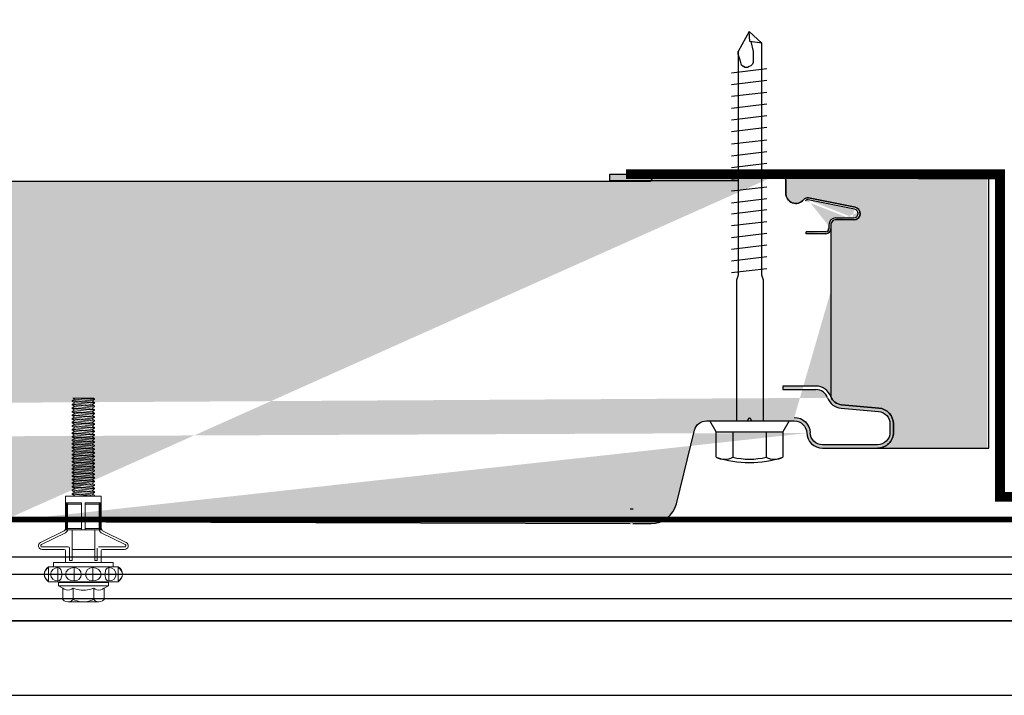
# Model space of a CAD drawing. Header units: millimetres. Extents: x -312551 to 250764, y -35891 to 59426.
# Tile 160 of 256: x -47832 to -47634, y 5856 to 5992. Entities that reach past the tile are written whole.
import ezdxf

# ---------------------------------------------------------------- set-up
doc = ezdxf.new("R2010")
doc.units = ezdxf.units.MM
doc.header["$LTSCALE"] = 2.5
doc.linetypes.add('HIDDEN', pattern=[0.375, 0.25, -0.125])
for name, color, linetype in [('AWP70', 7, 'Continuous'), ('Rails', 1, 'Continuous'), ('Terracotta Tile', 30, 'Continuous')]:
    doc.layers.add(name, color=color, linetype=linetype)

# ---------------------------------------------------------------- blocks, each defined once
blk = doc.blocks.new('KP Tile fastener')
at = {"layer": 'Rails', "color": 7, "linetype": 'Continuous', "lineweight": 0}
for p, q in [((2.63, 3.85), (2.63, 8.3)), ((3.13, 3.04), (3.13, 8.33)), ((5.95, 3.6), (3.61, 8.44)), ((6.37, 3.87), (4.05, 8.63)), ((-3.59, 7.37), (-3.87, 7.02)), ((-3.87, 0), (-3.87, 7.02)), ((-3.5, 7.37), (-3.73, 7.02)), ((-3.73, 7.02), (-1.04, 7.02)), ((-3.34, 6.17), (-3.63, 5.7)), ((-3.24, 7.64), (-3.59, 7.37)), ((-3.18, 7.63), (-3.5, 7.37)), ((-2.9, 6.49), (-3.34, 6.17)), ((-2.83, 7.81), (-3.24, 7.64)), ((-2.8, 7.8), (-3.18, 7.63)), ((-2.39, 6.6), (-2.9, 6.49)), ((-2.39, 7.87), (-2.83, 7.81)), ((-2.39, 7.86), (-2.8, 7.8)), ((-1.94, 7.82), (-2.39, 7.87)), ((-1.97, 7.8), (-2.39, 7.86)), ((-1.87, 6.49), (-2.39, 6.6)), ((-1.59, 7.63), (-1.97, 7.8)), ((-1.53, 7.65), (-1.94, 7.82)), ((-1.43, 6.17), (-1.87, 6.49)), ((-1.27, 7.37), (-1.59, 7.63)), ((-1.18, 7.38), (-1.53, 7.65)), ((-1.14, 5.7), (-1.43, 6.17)), ((-1.04, 7.02), (-1.27, 7.37)), ((-0.9, 7.02), (-1.18, 7.38)), ((-0.9, 0), (-0.9, 7.02)), ((-0.9, 6.03), (0, 6.03)), ((0, 0), (0, 6.03)), ((0, 0), (0, 6.03)), ((-7.47, 4.16), (-7.71, 3.86)), ((-7.47, 4.16), (-5.19, 4.16)), ((-5.19, 4.15), (-5.4, 3.85)), ((-5.19, 4.16), (-4.68, 5.04)), ((-4.68, 0), (-4.68, 5.04)), ((-4.68, 5.04), (-4.05, 5.04)), ((-4.05, 0), (-4.05, 5.04)), ((-3.63, 5.7), (-3.73, 5.14)), ((-3.73, 5.14), (-1.04, 5.14)), ((-3.73, 5.14), (-3.63, 4.82)), ((-3.63, 4.82), (-3.34, 4.54)), ((-3.34, 4.54), (-2.39, 4.3)), ((-2.39, 4.3), (-1.43, 4.54)), ((-1.43, 4.54), (-1.14, 4.82)), ((-1.04, 5.14), (-1.14, 5.7)), ((-1.14, 4.82), (-1.04, 5.14)), ((-7.87, 3.5), (-7.92, 3.12)), ((-7.92, 0), (-7.92, 3.12)), ((-7.92, 3.12), (-7.87, 2.73)), ((-7.71, 3.86), (-7.87, 3.5)), ((-7.87, 2.73), (-7.71, 2.38)), ((-7.71, 2.38), (-7.47, 2.08)), ((-7.47, 2.08), (-7.62, 1.69)), ((-7.47, 2.08), (-5.19, 2.08)), ((-5.53, 3.49), (-5.58, 3.12)), ((-5.58, 3.12), (-5.53, 2.74)), ((-5.4, 3.85), (-5.53, 3.49)), ((-5.53, 2.74), (-5.4, 2.39)), ((-5.4, 2.39), (-5.19, 2.08)), ((-5.2, 2.08), (-5.33, 1.69)), ((-4.05, 2.09), (-3.87, 2.09)), ((-3.63, 2.53), (-3.73, 1.88)), ((-3.34, 3.07), (-3.63, 2.53)), ((-2.9, 3.44), (-3.34, 3.07)), ((-2.39, 3.57), (-2.9, 3.44)), ((-1.87, 3.44), (-2.39, 3.57)), ((-1.43, 3.07), (-1.87, 3.44)), ((-1.14, 2.53), (-1.43, 3.07)), ((-1.04, 1.88), (-1.14, 2.53)), ((0, 3.6), (2.38, 3.6)), ((0.43, 2.28), (0.43, 2.79)), ((0.43, 2.79), (2.88, 2.79)), ((0.43, 2.28), (6.6, 2.28)), ((2.63, 2.28), (2.63, -2.28)), ((6.6, 0.36), (6.6, 3.69)), ((6.6, 3.51), (12, 3.51)), ((6.6, 3.33), (12, 3.33)), ((6.6, 3.33), (6.87, 3.2)), ((6.87, 0.36), (6.87, 3.2)), ((6.87, 3.2), (11.73, 3.2)), ((6.95, 3.6), (12, 3.6)), ((11.73, 3.2), (12, 3.33)), ((11.73, 0.36), (11.73, 3.2)), ((12, 0.36), (12, 3.6)), ((12, 3.6), (13.35, 3.6)), ((13.35, 0), (13.35, 3.6)), ((13.35, 2.2), (13.38, 2.25)), ((13.38, 2.25), (13.74, -2.25)), ((13.38, 2.25), (13.53, 2.25)), ((13.53, 2.25), (13.89, -2.25)), ((13.53, 2.25), (13.77, 1.84)), ((13.86, 1.84), (14.1, 2.25)), ((14.1, 2.25), (14.46, -2.25)), ((14.1, 2.25), (14.25, 2.25)), ((14.25, 2.25), (14.61, -2.25)), ((14.25, 2.25), (14.49, 1.84)), ((14.58, 1.84), (14.82, 2.25)), ((14.82, 2.25), (15.18, -2.25)), ((14.82, 2.25), (14.97, 2.25)), ((14.97, 2.25), (15.33, -2.25)), ((14.97, 2.25), (15.21, 1.84)), ((15.3, 1.84), (15.54, 2.25)), ((15.54, 2.25), (15.9, -2.25)), ((15.54, 2.25), (15.69, 2.25)), ((15.69, 2.25), (16.05, -2.25)), ((15.69, 2.25), (15.93, 1.84)), ((16.02, 1.84), (16.26, 2.25)), ((16.26, 2.25), (16.62, -2.25)), ((16.26, 2.25), (16.41, 2.25)), ((16.41, 2.25), (16.77, -2.25)), ((16.41, 2.25), (16.65, 1.84)), ((16.74, 1.84), (16.98, 2.25)), ((16.98, 2.25), (17.34, -2.25)), ((16.98, 2.25), (17.13, 2.25)), ((17.13, 2.25), (17.49, -2.25)), ((17.13, 2.25), (17.37, 1.84)), ((17.46, 1.84), (17.7, 2.25)), ((17.7, 2.25), (18.06, -2.25)), ((17.7, 2.25), (17.85, 2.25)), ((17.85, 2.25), (18.21, -2.25)), ((17.85, 2.25), (18.09, 1.84)), ((18.18, 1.84), (18.42, 2.25)), ((18.42, 2.25), (18.78, -2.25)), ((18.42, 2.25), (18.57, 2.25)), ((18.57, 2.25), (18.93, -2.25)), ((18.57, 2.25), (18.81, 1.84)), ((18.9, 1.84), (19.14, 2.25)), ((19.14, 2.25), (19.5, -2.25)), ((19.14, 2.25), (19.29, 2.25)), ((19.29, 2.25), (19.65, -2.25)), ((19.29, 2.25), (19.53, 1.84)), ((19.62, 1.84), (19.86, 2.25)), ((19.86, 2.25), (20.22, -2.25)), ((19.86, 2.25), (20.01, 2.25)), ((20.01, 2.25), (20.37, -2.25)), ((20.01, 2.25), (20.25, 1.84)), ((20.34, 1.84), (20.58, 2.25)), ((20.58, 2.25), (20.94, -2.25)), ((20.58, 2.25), (20.73, 2.25)), ((20.73, 2.25), (21.09, -2.25)), ((20.73, 2.25), (20.97, 1.84)), ((21.06, 1.84), (21.3, 2.25)), ((21.3, 2.25), (21.66, -2.25)), ((21.3, 2.25), (21.45, 2.25)), ((21.45, 2.25), (21.81, -2.25)), ((21.45, 2.25), (21.69, 1.84)), ((21.78, 1.84), (22.02, 2.25)), ((22.02, 2.25), (22.38, -2.25)), ((22.02, 2.25), (22.17, 2.25)), ((22.17, 2.25), (22.53, -2.25)), ((22.17, 2.25), (22.41, 1.84)), ((22.5, 1.84), (22.74, 2.25)), ((22.74, 2.25), (23.1, -2.25)), ((22.74, 2.25), (22.89, 2.25)), ((22.89, 2.25), (23.25, -2.25)), ((22.89, 2.25), (23.13, 1.84)), ((23.22, 1.84), (23.46, 2.25)), ((23.46, 2.25), (23.82, -2.25)), ((23.46, 2.25), (23.61, 2.25)), ((23.61, 2.25), (23.97, -2.25)), ((23.61, 2.25), (23.85, 1.84)), ((23.94, 1.84), (24.18, 2.25)), ((24.18, 2.25), (24.54, -2.25)), ((24.18, 2.25), (24.33, 2.25)), ((24.33, 2.25), (24.69, -2.25)), ((24.33, 2.25), (24.57, 1.84)), ((24.66, 1.84), (24.9, 2.25)), ((24.9, 2.25), (25.26, -2.25)), ((24.9, 2.25), (25.05, 2.25)), ((25.05, 2.25), (25.41, -2.25)), ((25.05, 2.25), (25.29, 1.84)), ((25.38, 1.84), (25.62, 2.25)), ((25.62, 2.25), (25.98, -2.25)), ((25.62, 2.25), (25.77, 2.25)), ((25.77, 2.25), (26.13, -2.25)), ((25.77, 2.25), (26.01, 1.84)), ((26.1, 1.84), (26.34, 2.25)), ((26.34, 2.25), (26.7, -2.25)), ((26.34, 2.25), (26.49, 2.25)), ((26.49, 2.25), (26.85, -2.25)), ((26.49, 2.25), (26.73, 1.84)), ((26.82, 1.84), (27.06, 2.25)), ((27.06, 2.25), (27.42, -2.25)), ((27.06, 2.25), (27.21, 2.25)), ((27.21, 2.25), (27.57, -2.25)), ((27.21, 2.25), (27.45, 1.84)), ((27.54, 1.84), (27.78, 2.25)), ((27.78, 2.25), (28.14, -2.25)), ((27.78, 2.25), (27.93, 2.25)), ((27.93, 2.25), (28.29, -2.25)), ((27.93, 2.25), (28.17, 1.84)), ((28.26, 1.84), (28.5, 2.25)), ((28.5, 2.25), (28.86, -2.25)), ((28.5, 2.25), (28.65, 2.25)), ((28.65, 2.25), (29.01, -2.25)), ((28.65, 2.25), (28.89, 1.84)), ((28.98, 1.84), (29.22, 2.25)), ((29.22, 2.25), (29.58, -2.25)), ((29.22, 2.25), (29.37, 2.25)), ((29.37, 2.25), (29.73, -2.25)), ((29.37, 2.25), (29.61, 1.84)), ((29.7, 1.84), (29.94, 2.25)), ((29.94, 2.25), (30.09, 2.25)), ((29.94, 2.25), (30.3, -2.25)), ((30.09, 2.25), (30.33, 1.84)), ((30.09, 2.25), (30.45, -2.25)), ((30.42, 1.84), (30.66, 2.25)), ((30.66, 2.25), (30.81, 2.25)), ((30.66, 2.25), (31.02, -2.25)), ((30.81, 2.25), (31.05, 1.84)), ((30.81, 2.25), (31.17, -2.25)), ((31.14, 1.84), (31.38, 2.25)), ((31.38, 2.25), (31.53, 2.25)), ((31.38, 2.25), (31.74, -2.25)), ((31.53, 2.25), (31.77, 1.84)), ((31.53, 2.25), (31.89, -2.25)), ((31.86, 1.84), (32.1, 2.25)), ((32.1, 2.25), (32.25, 2.25)), ((32.1, 2.25), (32.46, -2.25)), ((32.25, 2.25), (32.49, 1.84)), ((32.25, 2.25), (32.61, -2.25)), ((32.58, 1.84), (32.82, 2.25)), ((32.82, 2.25), (32.97, 2.25)), ((32.82, 2.25), (33.1, -1.25)), ((32.97, 2.25), (33.1, 2.02)), ((32.97, 2.25), (33.1, 0.61)), ((33.1, -2.11), (33.1, 2.02)), ((-7.9, 0.43), (-7.92, 0)), ((-7.9, 0.43), (-7.92, 0)), ((-7.9, -0.43), (-7.92, 0)), ((-7.9, -0.43), (-7.92, 0)), ((-7.84, 0.86), (-7.9, 0.43)), ((-7.75, 1.28), (-7.84, 0.86)), ((-7.62, 1.69), (-7.75, 1.28)), ((-5.56, 0.42), (-5.58, 0)), ((-5.56, 0.42), (-5.58, 0)), ((-5.56, -0.42), (-5.58, 0)), ((-5.56, -0.42), (-5.58, 0)), ((-5.52, 0.85), (-5.56, 0.42)), ((-5.44, 1.28), (-5.52, 0.85)), ((-5.33, 1.69), (-5.44, 1.28)), ((-4.68, 0), (-4.68, -5.04)), ((-4.05, 0), (-4.05, -5.04)), ((-3.73, 1.88), (-1.04, 1.88)), ((-3.73, 1.88), (-3.63, 1.32)), ((-3.63, 1.32), (-3.34, 0.85)), ((-3.34, 0.85), (-2.9, 0.53)), ((-2.9, 0.53), (-2.39, 0.42)), ((-2.9, 0.53), (-2.39, 0.42)), ((-2.39, 0.42), (-1.87, 0.53)), ((-2.39, 0.42), (-1.87, 0.53)), ((-1.87, 0.53), (-1.43, 0.85)), ((-1.43, 0.85), (-1.14, 1.32)), ((-1.14, 1.32), (-1.04, 1.88)), ((0, 0), (0, -6.03)), ((0, 0), (0, -6.03)), ((6.6, 0.36), (12, 0.36)), ((6.6, 0.36), (6.6, -3.69)), ((13.35, 0), (13.35, -3.6)), ((13.77, 1.84), (13.78, 1.82)), ((13.78, 1.82), (13.8, 1.81)), ((13.8, 1.81), (13.81, 1.81)), ((13.81, 1.81), (13.83, 1.81)), ((13.82, 1.81), (14.17, -1.81)), ((13.83, 1.81), (13.85, 1.82)), ((13.85, 1.82), (13.86, 1.84)), ((14.49, 1.84), (14.5, 1.82)), ((14.5, 1.82), (14.52, 1.81)), ((14.52, 1.81), (14.53, 1.81)), ((14.53, 1.81), (14.55, 1.81)), ((14.54, 1.81), (14.89, -1.81)), ((14.55, 1.81), (14.57, 1.82)), ((14.57, 1.82), (14.58, 1.84)), ((15.21, 1.84), (15.22, 1.82)), ((15.22, 1.82), (15.24, 1.81)), ((15.24, 1.81), (15.25, 1.81)), ((15.25, 1.81), (15.27, 1.81)), ((15.26, 1.81), (15.61, -1.81)), ((15.27, 1.81), (15.29, 1.82)), ((15.29, 1.82), (15.3, 1.84)), ((15.93, 1.84), (15.94, 1.82)), ((15.94, 1.82), (15.96, 1.81)), ((15.96, 1.81), (15.97, 1.81)), ((15.97, 1.81), (15.99, 1.81)), ((15.98, 1.81), (16.33, -1.81)), ((15.99, 1.81), (16.01, 1.82)), ((16.01, 1.82), (16.02, 1.84)), ((16.65, 1.84), (16.66, 1.82)), ((16.66, 1.82), (16.68, 1.81)), ((16.68, 1.81), (16.69, 1.81)), ((16.69, 1.81), (16.71, 1.81)), ((16.7, 1.81), (17.05, -1.81)), ((16.71, 1.81), (16.73, 1.82)), ((16.73, 1.82), (16.74, 1.84)), ((17.37, 1.84), (17.38, 1.82)), ((17.38, 1.82), (17.4, 1.81)), ((17.4, 1.81), (17.41, 1.81)), ((17.41, 1.81), (17.43, 1.81)), ((17.42, 1.81), (17.77, -1.81)), ((17.43, 1.81), (17.45, 1.82)), ((17.45, 1.82), (17.46, 1.84)), ((18.09, 1.84), (18.1, 1.82)), ((18.1, 1.82), (18.12, 1.81)), ((18.12, 1.81), (18.13, 1.81)), ((18.13, 1.81), (18.15, 1.81)), ((18.14, 1.81), (18.49, -1.81)), ((18.15, 1.81), (18.17, 1.82)), ((18.17, 1.82), (18.18, 1.84)), ((18.81, 1.84), (18.82, 1.82)), ((18.82, 1.82), (18.84, 1.81)), ((18.84, 1.81), (18.85, 1.81)), ((18.85, 1.81), (18.87, 1.81)), ((18.86, 1.81), (19.21, -1.81)), ((18.87, 1.81), (18.89, 1.82)), ((18.89, 1.82), (18.9, 1.84)), ((19.53, 1.84), (19.54, 1.82)), ((19.54, 1.82), (19.56, 1.81)), ((19.56, 1.81), (19.57, 1.81)), ((19.57, 1.81), (19.59, 1.81)), ((19.58, 1.81), (19.93, -1.81)), ((19.59, 1.81), (19.61, 1.82)), ((19.61, 1.82), (19.62, 1.84)), ((20.25, 1.84), (20.26, 1.82)), ((20.26, 1.82), (20.28, 1.81)), ((20.28, 1.81), (20.29, 1.81)), ((20.29, 1.81), (20.31, 1.81)), ((20.3, 1.81), (20.65, -1.81)), ((20.31, 1.81), (20.33, 1.82)), ((20.33, 1.82), (20.34, 1.84)), ((20.97, 1.84), (20.98, 1.82)), ((20.98, 1.82), (21, 1.81)), ((21, 1.81), (21.01, 1.81)), ((21.01, 1.81), (21.03, 1.81)), ((21.02, 1.81), (21.37, -1.81)), ((21.03, 1.81), (21.05, 1.82)), ((21.05, 1.82), (21.06, 1.84)), ((21.69, 1.84), (21.7, 1.82)), ((21.7, 1.82), (21.72, 1.81)), ((21.72, 1.81), (21.73, 1.81)), ((21.73, 1.81), (21.75, 1.81)), ((21.74, 1.81), (22.09, -1.81)), ((21.75, 1.81), (21.77, 1.82)), ((21.77, 1.82), (21.78, 1.84)), ((22.41, 1.84), (22.42, 1.82)), ((22.42, 1.82), (22.44, 1.81)), ((22.44, 1.81), (22.45, 1.81)), ((22.45, 1.81), (22.47, 1.81)), ((22.46, 1.81), (22.81, -1.81)), ((22.47, 1.81), (22.49, 1.82)), ((22.49, 1.82), (22.5, 1.84)), ((23.13, 1.84), (23.14, 1.82)), ((23.14, 1.82), (23.16, 1.81)), ((23.16, 1.81), (23.17, 1.81)), ((23.17, 1.81), (23.19, 1.81)), ((23.18, 1.81), (23.53, -1.81)), ((23.19, 1.81), (23.21, 1.82)), ((23.21, 1.82), (23.22, 1.84)), ((23.85, 1.84), (23.86, 1.82)), ((23.86, 1.82), (23.88, 1.81)), ((23.88, 1.81), (23.89, 1.81)), ((23.89, 1.81), (23.91, 1.81)), ((23.9, 1.81), (24.25, -1.81)), ((23.91, 1.81), (23.93, 1.82)), ((23.93, 1.82), (23.94, 1.84)), ((24.57, 1.84), (24.58, 1.82)), ((24.58, 1.82), (24.6, 1.81)), ((24.6, 1.81), (24.61, 1.81)), ((24.61, 1.81), (24.63, 1.81)), ((24.62, 1.81), (24.97, -1.81)), ((24.63, 1.81), (24.65, 1.82)), ((24.65, 1.82), (24.66, 1.84)), ((25.29, 1.84), (25.3, 1.82)), ((25.3, 1.82), (25.32, 1.81)), ((25.32, 1.81), (25.33, 1.81)), ((25.33, 1.81), (25.35, 1.81)), ((25.34, 1.81), (25.69, -1.81)), ((25.35, 1.81), (25.37, 1.82)), ((25.37, 1.82), (25.38, 1.84)), ((26.01, 1.84), (26.02, 1.82)), ((26.02, 1.82), (26.04, 1.81)), ((26.04, 1.81), (26.05, 1.81)), ((26.05, 1.81), (26.07, 1.81)), ((26.06, 1.81), (26.41, -1.81)), ((26.07, 1.81), (26.09, 1.82)), ((26.09, 1.82), (26.1, 1.84)), ((26.73, 1.84), (26.74, 1.82)), ((26.74, 1.82), (26.76, 1.81)), ((26.76, 1.81), (26.77, 1.81)), ((26.77, 1.81), (26.79, 1.81)), ((26.78, 1.81), (27.13, -1.81)), ((26.79, 1.81), (26.81, 1.82)), ((26.81, 1.82), (26.82, 1.84)), ((27.45, 1.84), (27.46, 1.82)), ((27.46, 1.82), (27.48, 1.81)), ((27.48, 1.81), (27.49, 1.81)), ((27.49, 1.81), (27.51, 1.81)), ((27.5, 1.81), (27.85, -1.81)), ((27.51, 1.81), (27.53, 1.82)), ((27.53, 1.82), (27.54, 1.84)), ((28.17, 1.84), (28.18, 1.82)), ((28.18, 1.82), (28.2, 1.81)), ((28.2, 1.81), (28.21, 1.81)), ((28.21, 1.81), (28.23, 1.81)), ((28.22, 1.81), (28.57, -1.81)), ((28.23, 1.81), (28.25, 1.82)), ((28.25, 1.82), (28.26, 1.84)), ((28.89, 1.84), (28.9, 1.82)), ((28.9, 1.82), (28.92, 1.81)), ((28.92, 1.81), (28.93, 1.81)), ((28.93, 1.81), (28.95, 1.81)), ((28.94, 1.81), (29.29, -1.81)), ((28.95, 1.81), (28.97, 1.82)), ((28.97, 1.82), (28.98, 1.84)), ((29.61, 1.84), (29.62, 1.82)), ((29.62, 1.82), (29.64, 1.81)), ((29.64, 1.81), (29.65, 1.81)), ((29.65, 1.81), (29.67, 1.81)), ((29.66, 1.81), (30.01, -1.81)), ((29.67, 1.81), (29.69, 1.82)), ((29.69, 1.82), (29.7, 1.84)), ((30.33, 1.84), (30.34, 1.82)), ((30.34, 1.82), (30.36, 1.81)), ((30.36, 1.81), (30.37, 1.81)), ((30.37, 1.81), (30.39, 1.81)), ((30.38, 1.81), (30.73, -1.81)), ((30.39, 1.81), (30.41, 1.82)), ((30.41, 1.82), (30.42, 1.84)), ((31.05, 1.84), (31.06, 1.82)), ((31.06, 1.82), (31.08, 1.81)), ((31.08, 1.81), (31.09, 1.81)), ((31.09, 1.81), (31.11, 1.81)), ((31.1, 1.81), (31.45, -1.81)), ((31.11, 1.81), (31.13, 1.82)), ((31.13, 1.82), (31.14, 1.84)), ((31.77, 1.84), (31.78, 1.82)), ((31.78, 1.82), (31.8, 1.81)), ((31.8, 1.81), (31.81, 1.81)), ((31.81, 1.81), (31.83, 1.81)), ((31.82, 1.81), (32.17, -1.81)), ((31.83, 1.81), (31.85, 1.82)), ((31.85, 1.82), (31.86, 1.84)), ((32.49, 1.84), (32.5, 1.82)), ((32.5, 1.82), (32.52, 1.81)), ((32.52, 1.81), (32.53, 1.81)), ((32.53, 1.81), (32.55, 1.81)), ((32.54, 1.81), (32.89, -1.81)), ((32.55, 1.81), (32.57, 1.82)), ((32.57, 1.82), (32.58, 1.84)), ((-7.92, 0), (-7.92, -3.12)), ((-7.84, -0.86), (-7.9, -0.43)), ((-7.84, -0.86), (-7.9, -0.43)), ((-7.75, -1.28), (-7.84, -0.86)), ((-7.62, -1.69), (-7.75, -1.28)), ((-7.47, -2.08), (-7.62, -1.69)), ((-5.52, -0.85), (-5.56, -0.42)), ((-5.52, -0.85), (-5.56, -0.42)), ((-5.44, -1.28), (-5.52, -0.85)), ((-5.33, -1.69), (-5.44, -1.28)), ((-5.2, -2.08), (-5.33, -1.69)), ((-3.87, 0), (-3.87, -7.02)), ((-3.73, -1.88), (-3.63, -1.32)), ((-3.63, -2.53), (-3.73, -1.88)), ((-3.73, -1.88), (-1.04, -1.88)), ((-3.63, -1.32), (-3.34, -0.85)), ((-3.34, -0.85), (-2.9, -0.53)), ((-3.34, -0.85), (-2.9, -0.53)), ((-2.9, -0.53), (-2.39, -0.42)), ((-2.9, -0.53), (-2.39, -0.42)), ((-2.39, -0.42), (-1.87, -0.53)), ((-2.39, -0.42), (-1.87, -0.53)), ((-1.87, -0.53), (-1.43, -0.85)), ((-1.87, -0.53), (-1.43, -0.85)), ((-1.43, -0.85), (-1.14, -1.32)), ((-1.14, -1.32), (-1.04, -1.88)), ((-1.04, -1.88), (-1.14, -2.53)), ((-0.9, 0), (-0.9, -7.02)), ((6.6, -0.36), (12, -0.36)), ((6.87, -0.36), (6.87, -3.2)), ((11.73, -0.36), (11.73, -3.2)), ((12, -0.36), (12, -3.6)), ((13.35, -0.78), (13.45, -1.81)), ((13.35, -1.94), (13.41, -1.84)), ((13.42, -1.82), (13.41, -1.84)), ((13.44, -1.81), (13.42, -1.82)), ((13.45, -1.81), (13.44, -1.81)), ((13.47, -1.81), (13.45, -1.81)), ((13.49, -1.82), (13.47, -1.81)), ((13.5, -1.84), (13.49, -1.82)), ((13.5, -1.84), (13.74, -2.25)), ((13.89, -2.25), (14.13, -1.84)), ((14.14, -1.82), (14.13, -1.84)), ((14.16, -1.81), (14.14, -1.82)), ((14.17, -1.81), (14.16, -1.81)), ((14.19, -1.81), (14.17, -1.81)), ((14.21, -1.82), (14.19, -1.81)), ((14.22, -1.84), (14.21, -1.82)), ((14.22, -1.84), (14.46, -2.25)), ((14.61, -2.25), (14.85, -1.84)), ((14.86, -1.82), (14.85, -1.84)), ((14.88, -1.81), (14.86, -1.82)), ((14.89, -1.81), (14.88, -1.81)), ((14.91, -1.81), (14.89, -1.81)), ((14.93, -1.82), (14.91, -1.81)), ((14.94, -1.84), (14.93, -1.82)), ((14.94, -1.84), (15.18, -2.25)), ((15.33, -2.25), (15.57, -1.84)), ((15.58, -1.82), (15.57, -1.84)), ((15.6, -1.81), (15.58, -1.82)), ((15.61, -1.81), (15.6, -1.81)), ((15.63, -1.81), (15.61, -1.81)), ((15.65, -1.82), (15.63, -1.81)), ((15.66, -1.84), (15.65, -1.82)), ((15.66, -1.84), (15.9, -2.25)), ((16.05, -2.25), (16.29, -1.84)), ((16.3, -1.82), (16.29, -1.84)), ((16.32, -1.81), (16.3, -1.82)), ((16.33, -1.81), (16.32, -1.81)), ((16.35, -1.81), (16.33, -1.81)), ((16.37, -1.82), (16.35, -1.81)), ((16.38, -1.84), (16.37, -1.82)), ((16.38, -1.84), (16.62, -2.25)), ((16.77, -2.25), (17.01, -1.84)), ((17.02, -1.82), (17.01, -1.84)), ((17.04, -1.81), (17.02, -1.82)), ((17.05, -1.81), (17.04, -1.81)), ((17.07, -1.81), (17.05, -1.81)), ((17.09, -1.82), (17.07, -1.81)), ((17.1, -1.84), (17.09, -1.82)), ((17.1, -1.84), (17.34, -2.25)), ((17.49, -2.25), (17.73, -1.84)), ((17.74, -1.82), (17.73, -1.84)), ((17.76, -1.81), (17.74, -1.82)), ((17.77, -1.81), (17.76, -1.81)), ((17.79, -1.81), (17.77, -1.81)), ((17.81, -1.82), (17.79, -1.81)), ((17.82, -1.84), (17.81, -1.82)), ((17.82, -1.84), (18.06, -2.25)), ((18.21, -2.25), (18.45, -1.84)), ((18.46, -1.82), (18.45, -1.84)), ((18.48, -1.81), (18.46, -1.82)), ((18.49, -1.81), (18.48, -1.81)), ((18.51, -1.81), (18.49, -1.81)), ((18.53, -1.82), (18.51, -1.81)), ((18.54, -1.84), (18.53, -1.82)), ((18.54, -1.84), (18.78, -2.25)), ((18.93, -2.25), (19.17, -1.84)), ((19.18, -1.82), (19.17, -1.84)), ((19.2, -1.81), (19.18, -1.82)), ((19.21, -1.81), (19.2, -1.81)), ((19.23, -1.81), (19.21, -1.81)), ((19.25, -1.82), (19.23, -1.81)), ((19.26, -1.84), (19.25, -1.82)), ((19.26, -1.84), (19.5, -2.25)), ((19.65, -2.25), (19.89, -1.84)), ((19.9, -1.82), (19.89, -1.84)), ((19.92, -1.81), (19.9, -1.82)), ((19.93, -1.81), (19.92, -1.81)), ((19.95, -1.81), (19.93, -1.81)), ((19.97, -1.82), (19.95, -1.81)), ((19.98, -1.84), (19.97, -1.82)), ((19.98, -1.84), (20.22, -2.25)), ((20.37, -2.25), (20.61, -1.84)), ((20.62, -1.82), (20.61, -1.84)), ((20.64, -1.81), (20.62, -1.82)), ((20.65, -1.81), (20.64, -1.81)), ((20.67, -1.81), (20.65, -1.81)), ((20.69, -1.82), (20.67, -1.81)), ((20.7, -1.84), (20.69, -1.82)), ((20.7, -1.84), (20.94, -2.25)), ((21.09, -2.25), (21.33, -1.84)), ((21.34, -1.82), (21.33, -1.84)), ((21.36, -1.81), (21.34, -1.82)), ((21.37, -1.81), (21.36, -1.81)), ((21.39, -1.81), (21.37, -1.81)), ((21.41, -1.82), (21.39, -1.81)), ((21.42, -1.84), (21.41, -1.82)), ((21.42, -1.84), (21.66, -2.25)), ((21.81, -2.25), (22.05, -1.84)), ((22.06, -1.82), (22.05, -1.84)), ((22.08, -1.81), (22.06, -1.82)), ((22.09, -1.81), (22.08, -1.81)), ((22.11, -1.81), (22.09, -1.81)), ((22.13, -1.82), (22.11, -1.81)), ((22.14, -1.84), (22.13, -1.82)), ((22.14, -1.84), (22.38, -2.25)), ((22.53, -2.25), (22.77, -1.84)), ((22.78, -1.82), (22.77, -1.84)), ((22.8, -1.81), (22.78, -1.82)), ((22.81, -1.81), (22.8, -1.81)), ((22.83, -1.81), (22.81, -1.81)), ((22.85, -1.82), (22.83, -1.81)), ((22.86, -1.84), (22.85, -1.82)), ((22.86, -1.84), (23.1, -2.25)), ((23.25, -2.25), (23.49, -1.84)), ((23.5, -1.82), (23.49, -1.84)), ((23.52, -1.81), (23.5, -1.82)), ((23.53, -1.81), (23.52, -1.81)), ((23.55, -1.81), (23.53, -1.81)), ((23.57, -1.82), (23.55, -1.81)), ((23.58, -1.84), (23.57, -1.82)), ((23.58, -1.84), (23.82, -2.25)), ((23.97, -2.25), (24.21, -1.84)), ((24.22, -1.82), (24.21, -1.84)), ((24.24, -1.81), (24.22, -1.82)), ((24.25, -1.81), (24.24, -1.81)), ((24.27, -1.81), (24.25, -1.81)), ((24.29, -1.82), (24.27, -1.81)), ((24.3, -1.84), (24.29, -1.82)), ((24.3, -1.84), (24.54, -2.25)), ((24.69, -2.25), (24.93, -1.84)), ((24.94, -1.82), (24.93, -1.84)), ((24.96, -1.81), (24.94, -1.82)), ((24.97, -1.81), (24.96, -1.81)), ((24.99, -1.81), (24.97, -1.81)), ((25.01, -1.82), (24.99, -1.81)), ((25.02, -1.84), (25.01, -1.82)), ((25.02, -1.84), (25.26, -2.25)), ((25.41, -2.25), (25.65, -1.84)), ((25.66, -1.82), (25.65, -1.84)), ((25.68, -1.81), (25.66, -1.82)), ((25.69, -1.81), (25.68, -1.81)), ((25.71, -1.81), (25.69, -1.81)), ((25.73, -1.82), (25.71, -1.81)), ((25.74, -1.84), (25.73, -1.82)), ((25.74, -1.84), (25.98, -2.25)), ((26.13, -2.25), (26.37, -1.84)), ((26.38, -1.82), (26.37, -1.84)), ((26.4, -1.81), (26.38, -1.82)), ((26.41, -1.81), (26.4, -1.81)), ((26.43, -1.81), (26.41, -1.81)), ((26.45, -1.82), (26.43, -1.81)), ((26.46, -1.84), (26.45, -1.82)), ((26.46, -1.84), (26.7, -2.25)), ((26.85, -2.25), (27.09, -1.84)), ((27.1, -1.82), (27.09, -1.84)), ((27.12, -1.81), (27.1, -1.82)), ((27.13, -1.81), (27.12, -1.81)), ((27.15, -1.81), (27.13, -1.81)), ((27.17, -1.82), (27.15, -1.81)), ((27.18, -1.84), (27.17, -1.82)), ((27.18, -1.84), (27.42, -2.25)), ((27.57, -2.25), (27.81, -1.84)), ((27.82, -1.82), (27.81, -1.84)), ((27.84, -1.81), (27.82, -1.82)), ((27.85, -1.81), (27.84, -1.81)), ((27.87, -1.81), (27.85, -1.81)), ((27.89, -1.82), (27.87, -1.81)), ((27.9, -1.84), (27.89, -1.82)), ((27.9, -1.84), (28.14, -2.25)), ((28.29, -2.25), (28.53, -1.84)), ((28.54, -1.82), (28.53, -1.84)), ((28.56, -1.81), (28.54, -1.82)), ((28.57, -1.81), (28.56, -1.81)), ((28.59, -1.81), (28.57, -1.81)), ((28.61, -1.82), (28.59, -1.81)), ((28.62, -1.84), (28.61, -1.82)), ((28.62, -1.84), (28.86, -2.25)), ((29.01, -2.25), (29.25, -1.84)), ((29.26, -1.82), (29.25, -1.84)), ((29.28, -1.81), (29.26, -1.82)), ((29.29, -1.81), (29.28, -1.81)), ((29.31, -1.81), (29.29, -1.81)), ((29.33, -1.82), (29.31, -1.81)), ((29.34, -1.84), (29.33, -1.82)), ((29.34, -1.84), (29.58, -2.25)), ((29.73, -2.25), (29.97, -1.84)), ((29.98, -1.82), (29.97, -1.84)), ((30, -1.81), (29.98, -1.82)), ((30.01, -1.81), (30, -1.81)), ((30.03, -1.81), (30.01, -1.81)), ((30.05, -1.82), (30.03, -1.81)), ((30.06, -1.84), (30.05, -1.82)), ((30.06, -1.84), (30.3, -2.25)), ((30.45, -2.25), (30.69, -1.84)), ((30.7, -1.82), (30.69, -1.84)), ((30.72, -1.81), (30.7, -1.82)), ((30.73, -1.81), (30.72, -1.81)), ((30.75, -1.81), (30.73, -1.81)), ((30.77, -1.82), (30.75, -1.81)), ((30.78, -1.84), (30.77, -1.82)), ((30.78, -1.84), (31.02, -2.25)), ((31.17, -2.25), (31.41, -1.84)), ((31.42, -1.82), (31.41, -1.84)), ((31.44, -1.81), (31.42, -1.82)), ((31.45, -1.81), (31.44, -1.81)), ((31.47, -1.81), (31.45, -1.81)), ((31.49, -1.82), (31.47, -1.81)), ((31.5, -1.84), (31.49, -1.82)), ((31.5, -1.84), (31.74, -2.25)), ((31.89, -2.25), (32.13, -1.84)), ((32.14, -1.82), (32.13, -1.84)), ((32.16, -1.81), (32.14, -1.82)), ((32.17, -1.81), (32.16, -1.81)), ((32.19, -1.81), (32.17, -1.81)), ((32.21, -1.82), (32.19, -1.81)), ((32.22, -1.84), (32.21, -1.82)), ((32.22, -1.84), (32.46, -2.25)), ((32.61, -2.25), (32.85, -1.84)), ((32.86, -1.82), (32.85, -1.84)), ((32.88, -1.81), (32.86, -1.82)), ((32.89, -1.81), (32.88, -1.81)), ((32.91, -1.81), (32.89, -1.81)), ((32.93, -1.82), (32.91, -1.81)), ((32.94, -1.84), (32.93, -1.82)), ((32.94, -1.84), (33.1, -2.11)), ((-7.92, -3.12), (-7.87, -2.73)), ((-7.87, -3.5), (-7.92, -3.12)), ((-7.87, -2.73), (-7.71, -2.38)), ((-7.71, -3.86), (-7.87, -3.5)), ((-7.71, -2.38), (-7.47, -2.08)), ((-7.47, -4.16), (-7.71, -3.86)), ((-7.47, -2.08), (-5.19, -2.08)), ((-5.58, -3.12), (-5.53, -2.74)), ((-5.53, -3.49), (-5.58, -3.12)), ((-5.53, -2.74), (-5.4, -2.39)), ((-5.4, -3.85), (-5.53, -3.49)), ((-5.4, -2.39), (-5.19, -2.08)), ((-5.19, -4.15), (-5.4, -3.85)), ((-4.05, -2.09), (-3.87, -2.09)), ((-3.34, -3.07), (-3.63, -2.53)), ((-2.9, -3.44), (-3.34, -3.07)), ((-2.39, -3.57), (-2.9, -3.44)), ((-1.87, -3.44), (-2.39, -3.57)), ((-1.43, -3.07), (-1.87, -3.44)), ((-1.14, -2.53), (-1.43, -3.07)), ((0, -3.6), (2.38, -3.6)), ((0.43, -2.28), (0.43, -2.79)), ((0.43, -2.28), (6.6, -2.28)), ((0.43, -2.79), (2.88, -2.79)), ((2.63, -3.85), (2.63, -8.3)), ((3.13, -3.04), (3.13, -8.33)), ((5.95, -3.6), (3.61, -8.44)), ((6.37, -3.87), (4.05, -8.63)), ((6.6, -3.33), (6.87, -3.2)), ((6.6, -3.33), (12, -3.33)), ((6.6, -3.51), (12, -3.51)), ((6.87, -3.2), (11.73, -3.2)), ((6.95, -3.6), (12, -3.6)), ((11.73, -3.2), (12, -3.33)), ((12, -3.6), (13.35, -3.6)), ((13.74, -2.25), (13.89, -2.25)), ((14.46, -2.25), (14.61, -2.25)), ((15.18, -2.25), (15.33, -2.25)), ((15.9, -2.25), (16.05, -2.25)), ((16.62, -2.25), (16.77, -2.25)), ((17.34, -2.25), (17.49, -2.25)), ((18.06, -2.25), (18.21, -2.25)), ((18.78, -2.25), (18.93, -2.25)), ((19.5, -2.25), (19.65, -2.25)), ((20.22, -2.25), (20.37, -2.25)), ((20.94, -2.25), (21.09, -2.25)), ((21.66, -2.25), (21.81, -2.25)), ((22.38, -2.25), (22.53, -2.25)), ((23.1, -2.25), (23.25, -2.25)), ((23.82, -2.25), (23.97, -2.25)), ((24.54, -2.25), (24.69, -2.25)), ((25.26, -2.25), (25.41, -2.25)), ((25.98, -2.25), (26.13, -2.25)), ((26.7, -2.25), (26.85, -2.25)), ((27.42, -2.25), (27.57, -2.25)), ((28.14, -2.25), (28.29, -2.25)), ((28.86, -2.25), (29.01, -2.25)), ((29.58, -2.25), (29.73, -2.25)), ((30.3, -2.25), (30.45, -2.25)), ((31.02, -2.25), (31.17, -2.25)), ((31.74, -2.25), (31.89, -2.25)), ((32.46, -2.25), (32.61, -2.25)), ((-7.47, -4.16), (-5.19, -4.16)), ((-5.19, -4.16), (-4.68, -5.04)), ((-4.68, -5.04), (-4.05, -5.04)), ((-3.73, -5.14), (-3.63, -4.82)), ((-3.63, -5.7), (-3.73, -5.14)), ((-3.73, -5.14), (-1.04, -5.14)), ((-3.63, -4.82), (-3.34, -4.54)), ((-3.34, -6.17), (-3.63, -5.7)), ((-3.34, -4.54), (-2.39, -4.3)), ((-2.39, -4.3), (-1.43, -4.54)), ((-1.43, -4.54), (-1.14, -4.82)), ((-1.14, -5.7), (-1.43, -6.17)), ((-1.14, -4.82), (-1.04, -5.14)), ((-1.04, -5.14), (-1.14, -5.7)), ((-3.59, -7.37), (-3.87, -7.02)), ((-3.5, -7.37), (-3.73, -7.02)), ((-3.73, -7.02), (-1.04, -7.02)), ((-3.24, -7.64), (-3.59, -7.37)), ((-3.18, -7.63), (-3.5, -7.37)), ((-2.9, -6.49), (-3.34, -6.17)), ((-2.83, -7.81), (-3.24, -7.64)), ((-2.8, -7.8), (-3.18, -7.63)), ((-2.39, -6.6), (-2.9, -6.49)), ((-2.39, -7.87), (-2.83, -7.81)), ((-2.39, -7.86), (-2.8, -7.8)), ((-1.87, -6.49), (-2.39, -6.6)), ((-1.97, -7.8), (-2.39, -7.86)), ((-1.94, -7.82), (-2.39, -7.87)), ((-1.59, -7.63), (-1.97, -7.8)), ((-1.53, -7.65), (-1.94, -7.82)), ((-1.43, -6.17), (-1.87, -6.49)), ((-1.27, -7.37), (-1.59, -7.63)), ((-1.18, -7.38), (-1.53, -7.65)), ((-1.04, -7.02), (-1.27, -7.37)), ((-0.9, -7.02), (-1.18, -7.38)), ((-0.9, -6.03), (0, -6.03))]:
    blk.add_line(p, q, dxfattribs=at)
for centre, radius, start, end in [((3.38, 8.3), 0.75, 26.0089, 180), ((3.38, 8.33), 0.25, 25.8375, 180), ((2.38, 3.85), 0.25, 270, 360), ((6.96, 4.37), 1.27, 217.172, 253.6075), ((6.95, 4.35), 0.75, 219.9145, 270), ((2.38, -3.85), 0.25, 0, 90), ((2.88, -3.04), 0.25, 360, 90), ((6.96, -4.37), 1.27, 106.3925, 142.828), ((6.95, -4.35), 0.75, 90, 140.0855), ((3.38, -8.3), 0.75, 180, 333.9911), ((3.38, -8.33), 0.25, 180, 334.1625)]:
    blk.add_arc(centre, radius, start, end, dxfattribs=at)
blk = doc.blocks.new('Cladding STD fixing')
at = {"color": 1}
for p, q in [((-2.24, 6.71), (0, 8)), ((0, 8), (0, 6.15)), ((0, 8), (0, -8)), ((-7.3, 6.71), (-2.24, 6.71)), ((-2.24, 6.71), (-2.24, -6.71)), ((0, 6.15), (0, 2.62)), ((-2.24, 3.35), (-7.3, 3.35)), ((-2.24, -3.35), (-7.3, -3.35)), ((0, -2.79), (0, -6.15)), ((-2.24, -6.71), (-7.3, -6.71)), ((0, -8), (-2.24, -6.71))]:
    blk.add_line(p, q, dxfattribs=at)
for points in [[(0, -2.79), (28.32, -2.79), (29.34, -2.45), (76.1, -2.45), (78.47, 0.08), (74.41, 2.28), (29.34, 2.28), (28.32, 2.62), (0, 2.62)], [(29.88, 3.64), (30.72, -3.47)], [(32.24, 3.64), (33.09, -3.47)], [(34.61, 3.64), (35.46, -3.47)], [(36.98, 3.64), (37.82, -3.47)], [(39.35, 3.64), (40.19, -3.47)], [(41.71, 3.64), (42.56, -3.47)], [(43.96, 3.64), (44.8, -3.47)], [(46.33, 3.64), (47.17, -3.47)], [(48.69, 3.64), (49.54, -3.47)], [(51.06, 3.64), (51.91, -3.47)], [(53.43, 3.64), (54.27, -3.47)], [(55.8, 3.64), (56.64, -3.47)], [(58.3, 3.64), (59.15, -3.47)], [(60.67, 3.64), (61.51, -3.47)], [(63.04, 3.64), (63.88, -3.47)], [(65.4, 3.64), (66.25, -3.47)], [(67.77, 3.64), (68.62, -3.47)], [(70.14, 3.64), (70.98, -3.47)], [(76.44, -0.25), (74.41, -0.76), (73.56, -0.76), (72.89, -0.76), (72.21, -0.76), (71.87, -0.59), (71.53, -0.25), (71.37, 0.08), (71.2, 0.42), (71.2, 0.93), (71.37, 1.1), (71.37, 1.27), (71.7, 1.61), (72.21, 1.78), (72.89, 1.94), (73.9, 2.28), (74.41, 2.28)], [(76.1, -2.45), (76.44, -0.08), (78.47, 0.08)]]:
    blk.add_lwpolyline(points, dxfattribs=at)
for centre, radius, start, end in [((12.26, 0), 20.68, 161.0754, 198.9246), ((-4.29, 5.03), 3.44, 150.8439, 209.1561), ((5.73, 0), 13.45, 165.562, 194.438), ((-4.29, -5.03), 3.44, 150.8439, 209.1561)]:
    blk.add_arc(centre, radius, start, end, dxfattribs=at)

msp = doc.modelspace()

# ---------------------------------------------------------------- hatches: boundary and pattern name
at = {"linetype": 'Continuous'}
h = msp.add_hatch(dxfattribs=at)
h.set_pattern_fill('AR-SAND', color=8, scale=7.5, angle=90, style=0)
h.set_pattern_definition([(127.5, (-67904.9, 10076.736), (-14.451178, -0.47245), [0, -11.4, 0, -12.75, 0, -12.1875]), (97.5, (-67904.9, 10076.736), (-21.166095, 13.273325), [0, -6.15, 0, -10.275, 0, -3.9375]), (57.5, (-67904.9, 10067.511), (-0.042443, 23.356064), [0, -3.75, 0, -13.5, 0, -17.625]), (47.5, (-67904.9, 10067.51), (-6.582567, 22.54595), [0, -1.875, 0, -8.85, 0, -10.125])])
edge = h.paths.add_edge_path(flags=17)
edge.add_arc((-47664.45, 5953.06), 1.29, -90, 78.6901, ccw=False)
edge.add_arc((-47664.45, 5953.06), 1.29, 270, 438.6901)
edge.add_line((-47664.19, 5954.33), (-47673.58, 5956.2))
edge.add_arc((-47673.78, 5955.22), 1, 78.6901, 141.7101)
edge.add_arc((-47676.13, 5957.08), 2, 177.3555, 321.7101, ccw=False)
edge.add_line((-47678.13, 5957.18), (-47678.13, 5957.18))
edge.add_line((-47678.13, 5957.18), (-47678.13, 5959.58))
edge.add_arc((-47679.53, 5959.58), 1.4, 0, 90.0012)
edge = h.paths.add_edge_path(flags=16)
edge.add_arc((-47664.45, 5953.06), 1.29, 270, 438.6901)
edge.add_arc((-47664.45, 5953.06), 1.29, -90, 78.6901, ccw=False)
edge = h.paths.add_edge_path()
edge.add_line((-47679.53, 5960.98), (-47704.43, 5960.98))
edge.add_line((-47704.43, 5960.98), (-47705.44, 5959.47))
edge.add_line((-47705.44, 5959.47), (-47839.76, 5959.47))
edge.add_line((-47839.76, 5959.47), (-47840.76, 5960.97))
edge.add_line((-47840.76, 5960.97), (-47873.09, 5960.97))
edge.add_line((-47873.09, 5960.97), (-47874.09, 5959.47))
edge.add_line((-47874.09, 5959.47), (-47906.42, 5959.47))
edge.add_line((-47906.42, 5959.47), (-47907.42, 5960.97))
edge.add_line((-47907.42, 5960.97), (-47939.76, 5960.97))
edge.add_line((-47939.76, 5960.97), (-47940.76, 5959.47))
edge.add_line((-47940.76, 5959.47), (-47973.09, 5959.47))
edge.add_line((-47973.09, 5959.47), (-47974.09, 5960.97))
edge.add_line((-47974.09, 5960.97), (-48006.42, 5960.97))
edge.add_line((-48006.42, 5960.97), (-48007.42, 5959.47))
edge.add_line((-48007.42, 5959.47), (-48039.76, 5959.47))
edge.add_line((-48039.76, 5959.47), (-48040.76, 5960.97))
edge.add_line((-48040.76, 5960.97), (-48073.09, 5960.97))
edge.add_line((-48073.09, 5960.97), (-48074.09, 5959.47))
edge.add_line((-48074.09, 5959.47), (-51697.29, 5959.47))
edge.add_line((-51697.29, 5959.47), (-51698.29, 5960.97))
edge.add_line((-51698.29, 5960.97), (-51750.3, 5960.97))
edge.add_line((-51750.3, 5960.97), (-51750.3, 5891.56))
edge.add_arc((-47670.73, 5908.97), 3.2, 182.0108, 270)
edge.add_line((-47670.73, 5905.77), (-47659.65, 5905.77))
edge.add_arc((-47659.65, 5908.97), 3.2, 270, 360)
edge.add_line((-47656.45, 5908.97), (-47656.45, 5910.66))
edge.add_arc((-47659.65, 5910.66), 3.2, 0, 85)
edge.add_line((-47659.37, 5913.85), (-47666.92, 5914.51))
edge.add_arc((-47666.7, 5917), 2.5, 199.8071, 265, ccw=False)
edge.add_arc((-47666.7, 5917), 3.2, 199.8071, 265)
edge.add_line((-47666.98, 5913.81), (-47659.43, 5913.15))
edge.add_arc((-47659.65, 5910.66), 2.5, 0, 85, ccw=False)
edge.add_line((-47657.15, 5910.66), (-47657.15, 5908.97))
edge.add_arc((-47659.65, 5908.97), 2.5, -90, 0, ccw=False)
edge.add_line((-47659.65, 5906.47), (-47670.73, 5906.47))
edge.add_arc((-47670.73, 5908.97), 2.5, 182.0108, 270, ccw=False)
edge.add_line((-47836.18, 5890.97), (-47709.51, 5890.57))
edge.add_line((-47708.92, 5890.57), (-47705.23, 5890.57))
edge.add_arc((-47705.23, 5895.77), 5.2, 270, 346.1975)
edge.add_line((-47700.18, 5894.53), (-47696.54, 5909.37))
edge.add_arc((-47694.11, 5908.77), 2.5, 90, 166.1975, ccw=False)
edge.add_line((-47694.11, 5911.27), (-47685.97, 5911.27))
edge.add_arc((-47685.97, 5911.37), 0.1, 270, 324.5766)
edge.add_line((-47685.88, 5911.31), (-47685.53, 5911.81))
edge.add_arc((-47685.45, 5911.76), 0.1, 35.4234, 144.5766, ccw=False)
edge.add_line((-47685.36, 5911.81), (-47685.01, 5911.31))
edge.add_arc((-47684.93, 5911.37), 0.1, 215.4234, 270)
edge.add_line((-47684.93, 5911.27), (-47676.42, 5911.27))
edge.add_arc((-47676.42, 5908.77), 2.5, 2.0108, 90, ccw=False)
edge.add_arc((-47676.42, 5908.77), 3.2, 2.0108, 90, ccw=False)
edge.add_line((-47664.27, 5953.94), (-47673.65, 5955.81))
edge.add_arc((-47664.45, 5953.06), 0.893, 270, 438.6901)
edge.add_line((-47663.58, 5953.17), (-47663.58, 5953.31))
edge.add_line((-47669.45, 5950.77), (-47669.45, 5949.98))
edge.add_line((-47668.05, 5952.17), (-47664.45, 5952.17))
edge.add_arc((-47668.05, 5950.77), 1.4, 90, 180)
edge.add_line((-47670.05, 5949.38), (-47674.05, 5949.38))
edge.add_line((-47670.05, 5948.98), (-47674.05, 5948.98))
edge.add_line((-47674.05, 5948.98), (-47674.05, 5949.38))
edge.add_arc((-47670.05, 5949.98), 0.6, 270, 360)
edge.add_arc((-47670.05, 5949.98), 1, 270, 360)
edge.add_arc((-47673.77, 5955.22), 0.6, 78.6901, 142.099)
edge.add_line((-47664.45, 5951.77), (-47668.05, 5951.77))
edge.add_arc((-47668.05, 5950.77), 1, 90, 180)
edge.add_line((-47669.05, 5950.77), (-47669.05, 5949.98))
edge.add_line((-47669.05, 5949.98), (-47669.05, 5916.15))
edge.add_arc((-47672.06, 5915.07), 3.2, 19.8071, 90)
edge.add_line((-47672.06, 5918.27), (-47673.75, 5918.27))
edge.add_line((-47673.75, 5918.27), (-47678.75, 5918.27))
edge.add_line((-47678.75, 5917.57), (-47673.75, 5917.57))
edge.add_line((-47673.75, 5917.57), (-47672.06, 5917.57))
edge.add_arc((-47672.06, 5915.07), 2.5, 19.8071, 90)
edge.add_line((-51750.3, 5891.56), (-51744.19, 5892.47))
edge.add_line((-51744.19, 5892.47), (-51752.56, 5890.97))
edge.add_line((-51752.56, 5890.97), (-51697.04, 5892.47))
edge.add_line((-51697.04, 5892.47), (-51687.04, 5890.97))
edge.add_line((-51687.04, 5890.97), (-48086.18, 5892.47))
edge.add_line((-48086.18, 5892.47), (-48076.18, 5890.97))
edge.add_line((-48076.18, 5890.97), (-48066.18, 5892.47))
edge.add_line((-48066.18, 5892.47), (-48056.18, 5890.97))
edge.add_line((-48056.18, 5890.97), (-48046.18, 5892.47))
edge.add_line((-48046.18, 5892.47), (-48036.18, 5890.97))
edge.add_line((-48036.18, 5890.97), (-48026.18, 5892.47))
edge.add_line((-48026.18, 5892.47), (-48016.18, 5890.97))
edge.add_line((-48016.18, 5890.97), (-48006.18, 5892.47))
edge.add_line((-48006.18, 5892.47), (-47996.18, 5890.97))
edge.add_line((-47996.18, 5890.97), (-47986.18, 5892.47))
edge.add_line((-47986.18, 5892.47), (-47976.18, 5890.97))
edge.add_line((-47976.18, 5890.97), (-47966.18, 5892.47))
edge.add_line((-47966.18, 5892.47), (-47956.18, 5890.97))
edge.add_line((-47956.18, 5890.97), (-47946.18, 5892.47))
edge.add_line((-47946.18, 5892.47), (-47936.18, 5890.97))
edge.add_line((-47936.18, 5890.97), (-47926.18, 5892.47))
edge.add_line((-47926.18, 5892.47), (-47916.18, 5890.97))
edge.add_line((-47916.18, 5890.97), (-47906.18, 5892.47))
edge.add_line((-47906.18, 5892.47), (-47896.18, 5890.97))
edge.add_line((-47896.18, 5890.97), (-47886.18, 5892.47))
edge.add_line((-47886.18, 5892.47), (-47876.18, 5890.97))
edge.add_line((-47876.18, 5890.97), (-47866.18, 5892.47))
edge.add_line((-47866.18, 5892.47), (-47856.18, 5890.97))
edge.add_line((-47856.18, 5890.97), (-47846.18, 5892.47))
edge.add_line((-47846.18, 5892.47), (-47836.18, 5890.97))
msp.add_hatch(color=8, dxfattribs=at).paths.add_polyline_path([(-47713.59, 5959.65), (-47713.59, 5960.97), (-47687.75, 5960.97), (-47687.75, 5959.65)])
h = msp.add_hatch(color=8, dxfattribs=at)
edge = h.paths.add_edge_path()
edge.add_line((-47664.45, 5951.77), (-47668.05, 5951.77))
edge.add_arc((-47668.05, 5950.77), 1, 90, 180)
edge.add_line((-47669.05, 5950.77), (-47669.05, 5916.15))
edge.add_arc((-47666.7, 5917), 2.5, 199.8071, 265)
edge.add_line((-47666.92, 5914.51), (-47659.37, 5913.85))
edge.add_arc((-47659.65, 5910.66), 3.2, 360, 445, ccw=False)
edge.add_line((-47656.45, 5910.66), (-47656.45, 5908.97))
edge.add_arc((-47659.65, 5908.97), 3.2, 270, 360, ccw=False)
edge.add_line((-47659.65, 5905.77), (-47637.51, 5905.77))
edge.add_line((-47637.51, 5905.77), (-47637.51, 5960.98))
edge.add_line((-47637.51, 5960.98), (-47679.53, 5960.98))
edge.add_arc((-47679.53, 5959.58), 1.4, 0, 90.0012, ccw=False)
edge.add_line((-47678.13, 5959.58), (-47678.13, 5957.18))
edge.add_line((-47678.13, 5957.18), (-47678.13, 5957.18))
edge.add_arc((-47676.13, 5957.08), 2, 177.3555, 321.7101)
edge.add_arc((-47673.78, 5955.22), 1, 78.6901, 141.7101, ccw=False)
edge.add_line((-47673.58, 5956.2), (-47664.19, 5954.33))
edge.add_arc((-47664.45, 5953.06), 1.29, 270, 438.6901, ccw=False)

# ---------------------------------------------------------------- linework, layer by layer
at = {"color": 8, "linetype": 'Continuous'}
for p, q in [((-51750.3, 5890.97), (-47569.63, 5890.97)), ((-51750.3, 5883.89), (-47569.63, 5883.89)), ((-51750.3, 5880.4), (-47569.63, 5880.4)), ((-51750.3, 5875.49), (-47569.63, 5875.49))]:
    msp.add_line(p, q, dxfattribs=at)
at = {"color": 8, "linetype": 'HIDDEN', "ltscale": 35, "const_width": 1}
msp.add_lwpolyline([(-48132.29, 6312.47), (-47564.48, 6312.47), (-47564.48, 5891.47), (-51750.3, 5891.47)], dxfattribs=at)
at = {"color": 8, "linetype": 'Continuous', "const_width": 2}
msp.add_lwpolyline([(-47710.29, 5960.98), (-47634.98, 5960.97), (-47634.98, 5895.97), (-47564.98, 5895.97), (-47564.98, 6307.97), (-47634.98, 6307.97), (-47634.98, 6242.97), (-47813.29, 6242.97)], dxfattribs=at)
at = {"color": 8, "linetype": 'Continuous'}
msp.add_lwpolyline([(-47713.59, 5959.65), (-47713.59, 5960.97), (-47687.75, 5960.97), (-47687.75, 5959.65)], close=True, dxfattribs=at)
msp.add_lwpolyline([(-47664.45, 5951.77), (-47668.05, 5951.77, 0.414214), (-47669.05, 5950.77), (-47669.05, 5916.15, 0.292387), (-47666.92, 5914.51), (-47659.37, 5913.85, -0.388879), (-47656.45, 5910.66), (-47656.45, 5908.97, -0.414214), (-47659.65, 5905.77), (-47637.2, 5905.77), (-47637.2, 5960.98), (-47679.53, 5960.98, -0.41422), (-47678.13, 5959.58), (-47678.13, 5957.18), (-47678.13, 5957.18, 0.728909), (-47674.56, 5955.84, -0.282123), (-47673.58, 5956.2), (-47664.19, 5954.33, -0.905871), (-47664.45, 5951.77, 0.905871), (-47664.19, 5954.33)], format="xyb", dxfattribs=at)
at = {"layer": 'AWP70', "color": 8}
for p, q in [((-47664.27, 5953.94), (-47673.65, 5955.81)), ((-47663.58, 5953.17), (-47663.58, 5953.31)), ((-47669.45, 5950.77), (-47669.45, 5949.98)), ((-47669.05, 5950.77), (-47669.05, 5949.98)), ((-47668.05, 5952.17), (-47664.45, 5952.17)), ((-47664.45, 5951.77), (-47668.05, 5951.77)), ((-47674.05, 5948.98), (-47674.05, 5949.38)), ((-47670.05, 5949.38), (-47674.05, 5949.38)), ((-47670.05, 5948.98), (-47674.05, 5948.98)), ((-47669.05, 5949.98), (-47669.05, 5916.15)), ((-47678.75, 5918.27), (-47678.75, 5917.57)), ((-47673.75, 5918.27), (-47678.75, 5918.27)), ((-47678.75, 5917.57), (-47673.75, 5917.57)), ((-47672.06, 5918.27), (-47673.75, 5918.27)), ((-47673.75, 5917.57), (-47672.06, 5917.57)), ((-47836.18, 5890.97), (-47709.51, 5890.57))]:
    msp.add_line(p, q, dxfattribs=at)
msp.add_lwpolyline([(-47679.53, 5960.98), (-47704.43, 5960.98), (-47705.44, 5959.47), (-47839.76, 5959.47), (-47840.76, 5960.97), (-47873.09, 5960.97), (-47874.09, 5959.47), (-47906.42, 5959.47), (-47907.42, 5960.97), (-47939.76, 5960.97), (-47940.76, 5959.47), (-47973.09, 5959.47), (-47974.09, 5960.97), (-48006.42, 5960.97), (-48007.42, 5959.47), (-48039.76, 5959.47), (-48040.76, 5960.97), (-48073.09, 5960.97), (-48074.09, 5959.47), (-51697.29, 5959.47), (-51698.29, 5960.97), (-51750.3, 5960.97), (-51750.3, 5891.56)], dxfattribs=at)
for points in [[(-47664.19, 5954.33, -0.905871), (-47664.45, 5951.77, 0.905871), (-47664.19, 5954.33), (-47673.58, 5956.2, 0.282123), (-47674.56, 5955.84, -0.728909), (-47678.13, 5957.18), (-47678.13, 5957.18), (-47678.13, 5959.58, 0.41422), (-47679.53, 5960.98)], [(-47673.92, 5908.86, 0.403971), (-47670.73, 5905.77), (-47659.65, 5905.77, 0.414214), (-47656.45, 5908.97), (-47656.45, 5910.66, 0.388879), (-47659.37, 5913.85), (-47666.92, 5914.51, -0.292387), (-47669.05, 5916.15, -0.292387)], [(-47669.71, 5915.92, 0.292387), (-47666.98, 5913.81), (-47659.43, 5913.15, -0.388879), (-47657.15, 5910.66), (-47657.15, 5908.97, -0.414214), (-47659.65, 5906.47), (-47670.73, 5906.47, -0.403971), (-47673.22, 5908.88, -0.403971)], [(-47708.92, 5890.57), (-47705.23, 5890.57, 0.345292), (-47700.18, 5894.53), (-47696.54, 5909.37, -0.345292), (-47694.11, 5911.27), (-47685.97, 5911.27, 0.242741), (-47685.88, 5911.31), (-47685.53, 5911.81, -0.51588), (-47685.36, 5911.81), (-47685.01, 5911.31, 0.242741), (-47684.93, 5911.27), (-47676.42, 5911.27, -0.403971), (-47673.92, 5908.86)], [(-47676.42, 5911.97, -0.403971), (-47673.22, 5908.88, -0.403971)], [(-47709.51, 5893.57, 0.019288), (-47709.19, 5893.56, 0.019288), (-47708.86, 5893.57)]]:
    msp.add_lwpolyline(points, format="xyb", dxfattribs=at)
for centre, radius, start, end in [((-47673.77, 5955.22), 0.6, 78.6901, 142.099), ((-47664.45, 5953.06), 0.893, 270, 78.6901), ((-47668.05, 5950.77), 1.4, 90, 180), ((-47668.05, 5950.77), 1, 90, 180), ((-47670.05, 5949.98), 1, 270, 0), ((-47670.05, 5949.98), 0.6, 270, 0), ((-47672.06, 5915.07), 3.2, 19.8071, 90), ((-47672.06, 5915.07), 2.5, 19.8071, 90)]:
    msp.add_arc(centre, radius, start, end, dxfattribs=at)
at = {"layer": 'Terracotta Tile', "color": 8}
for p, q in [((-47555.29, 5870.97), (-48132.29, 5870.97)), ((-47540.29, 5855.97), (-48132.29, 5855.97))]:
    msp.add_line(p, q, dxfattribs=at)
msp.add_lwpolyline([(-47540.29, 5855.97), (-48132.29, 5855.97), (-48132.29, 5870.97), (-47555.29, 5870.97), (-47540.29, 5855.97)], dxfattribs=at)

# ---------------------------------------------------------------- block references
at = {"color": 8, "linetype": 'Continuous', "rotation": 90}
msp.add_blockref('Cladding STD fixing', (-47685.44, 5911.27), dxfattribs=at)
at = {"color": 8, "linetype": 'Continuous', "xscale": -1, "rotation": 270}
msp.add_blockref('KP Tile fastener', (-47819.63, 5882.74), dxfattribs=at)

doc.saveas('drawing.dxf')
